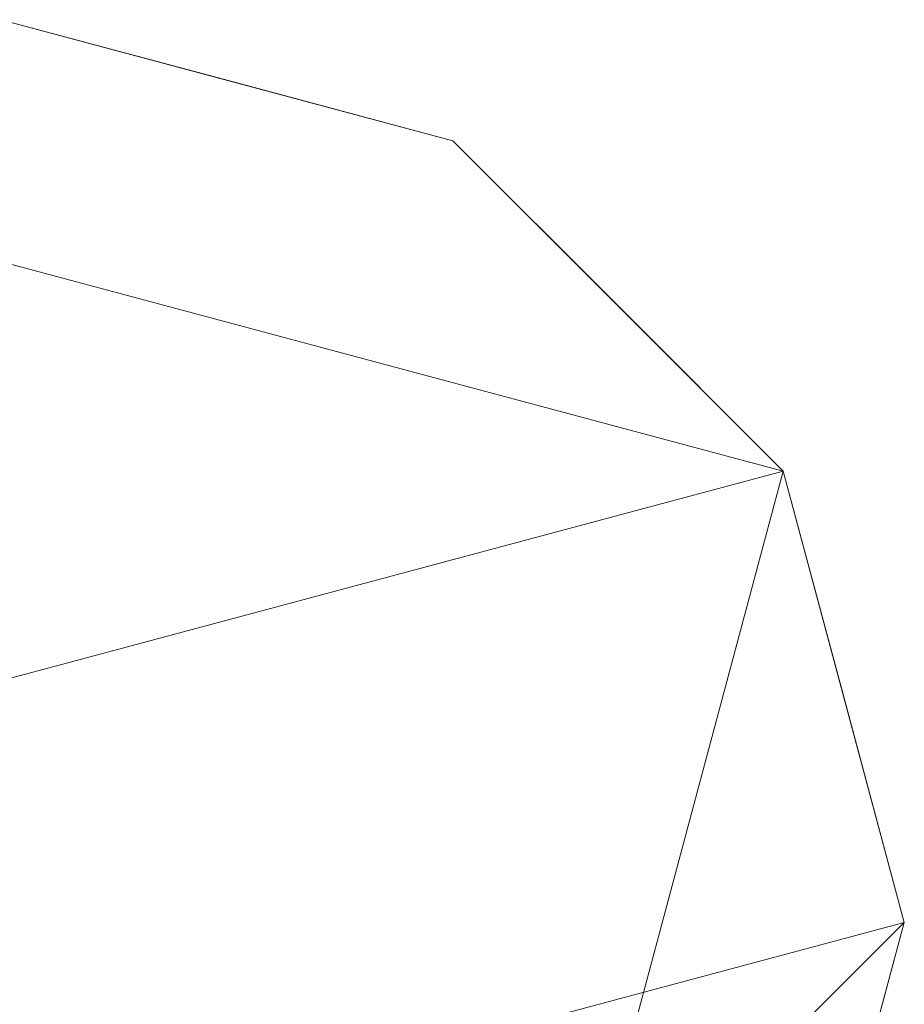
# Model space of a CAD drawing. Header units: inches. Extents: x -654 to -42, y 299 to 609.
# Tile 246 of 256: x -400.562 to -399.582, y 300.356 to 301.446. Entities that reach past the tile are written whole.
import ezdxf

# ---------------------------------------------------------------- set-up
doc = ezdxf.new("R2010")
doc.units = ezdxf.units.IN
doc.header["$MEASUREMENT"] = 0
doc.layers.add('A-FLOR-HRAL', color=1, linetype='Continuous', lineweight=9)

# ---------------------------------------------------------------- blocks, each defined once
blk = doc.blocks.new('Railing - 2_DIA-1144138-_3D_')
at = {"layer": 'A-FLOR-HRAL'}
mesh = blk.add_polyface(dxfattribs=at)
corners = [(1, 0), (0.866, -0.5), (0.5, -0.866), (0, -1), (-0.5, -0.866), (-0.866, -0.5), (-1, 0), (-0.866, 0.5), (-0.5, 0.866), (0, 1), (0.5, 0.866), (0.866, 0.5)]
mesh.append_faces([[corners[k] for k in face] for face in [(6, 3, 4, 5)]], dxfattribs={"vtx0": -1})
mesh.append_faces([[corners[k] for k in face] for face in [(8, 9, 2, 3)]], dxfattribs={"vtx1": -1, "vtx3": -1})
mesh.append_faces([[corners[k] for k in face] for face in [(0, 1, 2, 11)]], dxfattribs={"vtx2": -1})
mesh.append_faces([[corners[k] for k in face] for face in [(9, 10, 11, 2), (6, 7, 8, 3)]], dxfattribs={"vtx2": -1, "vtx3": -1})
mesh = blk.add_polyface(dxfattribs=at)
corners = [(-1, 0, 39), (-0.866, -0.5, 39), (-0.5, -0.866, 39), (0, -1, 39), (0.5, -0.866, 39), (0.866, -0.5, 39), (1, 0, 39), (0.866, 0.5, 39), (0.5, 0.866, 39), (0, 1, 39), (-0.5, 0.866, 39), (-0.866, 0.5, 39)]
mesh.append_faces([[corners[k] for k in face] for face in [(10, 7, 8, 9)]], dxfattribs={"vtx0": -1})
mesh.append_faces([[corners[k] for k in face] for face in [(4, 7, 10, 1)]], dxfattribs={"vtx0": -1, "vtx1": -1, "vtx2": -1, "vtx3": -1})
mesh.append_faces([[corners[k] for k in face] for face in [(5, 6, 7, 4)]], dxfattribs={"vtx2": -1})
mesh.append_faces([[corners[k] for k in face] for face in [(1, 2, 3, 4), (10, 11, 0, 1)]], dxfattribs={"vtx3": -1})
mesh = blk.add_polyface(dxfattribs=at)
corners = [(-1, 0, 39), (-1, 0), (-0.866, -0.5), (-0.5, -0.866), (0, -1), (0.5, -0.866), (0.866, -0.5), (1, 0), (1, 0, 39), (0.866, -0.5, 39), (0.5, -0.866, 39), (0, -1, 39), (-0.5, -0.866, 39), (-0.866, -0.5, 39), (-0.683, -0.683), (-0.683, -0.683, 39), (-0.933, -0.25, 39), (-0.933, -0.25), (-0.25, -0.933), (-0.25, -0.933, 39), (0.9365, -0.2369, 39), (0.933, -0.25), (0.683, -0.683, 39), (0.683, -0.683), (0.25, -0.933), (0.25, -0.933, 39)]
mesh.append_faces([[corners[k] for k in face] for face in [(9, 21, 20)]], dxfattribs={"vtx0": -1, "vtx1": -1})
mesh.append_faces([[corners[k] for k in face] for face in [(13, 2, 14, 15), (15, 14, 3, 12), (16, 17, 2, 13), (18, 19, 12, 3), (4, 11, 19, 18), (20, 21, 7), (22, 23, 6, 9), (23, 22, 10, 5), (24, 25, 11, 4), (25, 24, 5, 10)]], dxfattribs={"vtx0": -1, "vtx2": -1})
mesh.append_faces([[corners[k] for k in face] for face in [(6, 21, 9)]], dxfattribs={"vtx1": -1, "vtx2": -1})
mesh.append_faces([[corners[k] for k in face] for face in [(7, 8, 20), (0, 1, 17, 16)]], dxfattribs={"vtx2": -1})
blk = doc.blocks.new('Railing - Railing-1129684-_3D_')
at = {"rotation": 89.99999999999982}
blk.add_blockref('Railing - 2_DIA-1144138-_3D_', (-400.582, 300.4464), dxfattribs=at)

msp = doc.modelspace()

# ---------------------------------------------------------------- block references
at = {"layer": 'A-FLOR-HRAL'}
msp.add_blockref('Railing - Railing-1129684-_3D_', (0, 0), dxfattribs=at)

doc.saveas('drawing.dxf')
